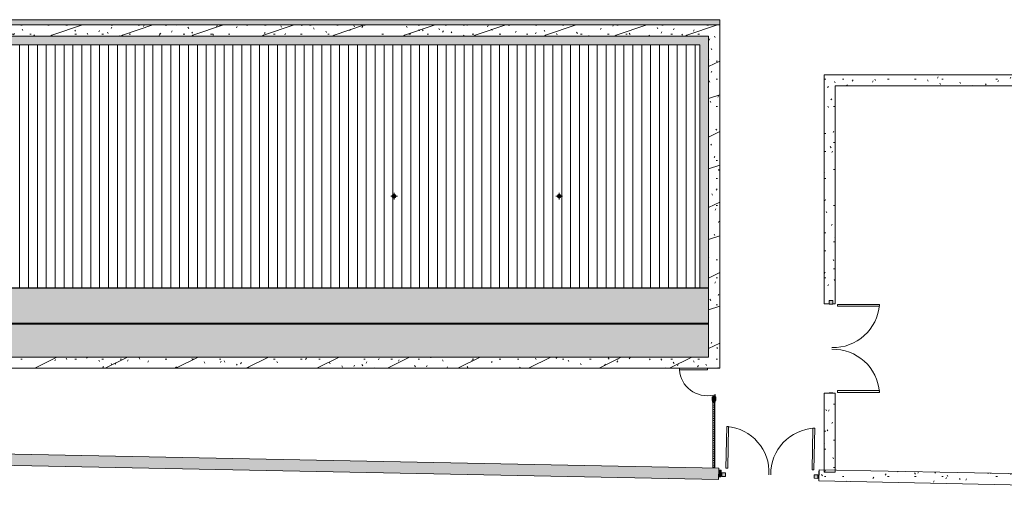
# Model space of a CAD drawing. Header units: millimetres. Extents: x 992 to 119315, y -26483 to 33271.
# Tile 17 of 110: x 65002 to 87159, y -26052 to -15523. Entities that reach past the tile are written whole.
import ezdxf

# ---------------------------------------------------------------- set-up
doc = ezdxf.new("R2010")
doc.units = ezdxf.units.MM
for name, color, linetype, lineweight in [('A-DETL-MBND', 5, 'Continuous', 9), ('A-DOOR', 31, 'Continuous', 9), ('A-GLAZ-CURT', 52, 'Continuous', 9), ('A-GLAZ-CWMG', 51, 'Continuous', 9), ('A-ROOF', 132, 'Continuous', 9), ('A-WALL', 113, 'Continuous', 18), ('P-PIPE', 3, 'Continuous', 9)]:
    doc.layers.add(name, color=color, linetype=linetype, lineweight=lineweight)
pattern_1 = [(0, (0, 0), (812.8, 203.2), [33.528, -576.072, 33.528, -576.072, -3251.2]), (0, (0, 0), (812.8, 203.2), [-1219.2, 33.528, -1185.672, 33.528, -576.072, -1422.4]), (0, (0, 0), (812.8, 203.2), [-3048, 33.528, -372.872, 33.528, -982.472]), (120, (304.8, 101.6), (-582.37636, 602.30545), [33.528, -576.072, 33.528, -576.072, -3251.2]), (120, (304.8, 101.6), (-582.37636, 602.30545), [-1219.2, 33.528, -1185.672, 33.528, -576.072, -1422.4]), (120, (304.8, 101.6), (-582.37636, 602.30545), [-3048, 33.528, -372.872, 33.528, -982.472]), (240, (406.4, 508), (-230.42364, -805.50545), [33.528, -576.072, 33.528, -576.072, -3251.2]), (240, (406.4, 508), (-230.42364, -805.50545), [-1219.2, 33.528, -1185.672, 33.528, -576.072, -1422.4]), (240, (406.4, 508), (-230.42364, -805.50545), [-3048, 33.528, -372.872, 33.528, -982.472])]

# ---------------------------------------------------------------- blocks, each defined once
blk = doc.blocks.new('ESG_Serie Normal_Terminal de Ventilacao - Standard-V18-PLANTA DE CAIMENTO DE PISOS - COBERTURA')
at = {"layer": 'A-DETL-MBND'}
h = blk.add_hatch(color=50, dxfattribs=at)
h.paths.add_polyline_path([(-17179, -19539), (-17165, -19536), (-17154, -19530), (-17146, -19523), (-17140, -19514), (-17137, -19506), (-17136, -19496), (-17139, -19481), (-17144, -19471), (-17152, -19462), (-17161, -19457), (-17172, -19453), (-17181, -19453), (-17194, -19455), (-17204, -19461), (-17212, -19468), (-17218, -19477), (-17221, -19486), (-17222, -19496), (-17219, -19510), (-17214, -19520), (-17206, -19529), (-17197, -19534), (-17189, -19537), (-17179, -19539)])
h.paths.add_polyline_path([(-17179, -19537), (-17193, -19534), (-17203, -19529), (-17211, -19522), (-17217, -19513), (-17219, -19505), (-17221, -19494), (-17218, -19481), (-17213, -19471), (-17205, -19464), (-17197, -19458), (-17188, -19455), (-17178, -19454), (-17165, -19457), (-17155, -19462), (-17147, -19469), (-17142, -19478), (-17139, -19486), (-17138, -19497), (-17140, -19510), (-17146, -19520), (-17153, -19528), (-17162, -19533), (-17170, -19536), (-17179, -19537)])
h = blk.add_hatch(color=50, dxfattribs=at)
h.paths.add_polyline_path([(-17179, -19537), (-17165, -19534), (-17155, -19529), (-17147, -19522), (-17142, -19513), (-17139, -19505), (-17138, -19494), (-17140, -19481), (-17146, -19471), (-17153, -19464), (-17162, -19458), (-17172, -19455), (-17181, -19454), (-17193, -19457), (-17203, -19462), (-17211, -19469), (-17217, -19478), (-17220, -19489), (-17221, -19497), (-17218, -19510), (-17213, -19520), (-17205, -19528), (-17197, -19533), (-17188, -19536), (-17179, -19537)])
h.paths.add_polyline_path([(-17179, -19536), (-17193, -19533), (-17202, -19528), (-17210, -19521), (-17216, -19512), (-17218, -19505), (-17219, -19492), (-17216, -19482), (-17211, -19472), (-17206, -19466), (-17196, -19459), (-17186, -19456), (-17178, -19456), (-17165, -19458), (-17156, -19463), (-17149, -19470), (-17143, -19479), (-17140, -19486), (-17139, -19499), (-17142, -19510), (-17147, -19519), (-17153, -19525), (-17163, -19532), (-17172, -19535), (-17179, -19536)])
h = blk.add_hatch(color=50, dxfattribs=at)
h.paths.add_polyline_path([(-17179, -19536), (-17165, -19533), (-17155, -19528), (-17149, -19521), (-17143, -19512), (-17140, -19505), (-17139, -19492), (-17142, -19482), (-17147, -19472), (-17154, -19465), (-17163, -19459), (-17172, -19456), (-17181, -19456), (-17193, -19458), (-17203, -19464), (-17210, -19470), (-17215, -19479), (-17218, -19488), (-17219, -19499), (-17216, -19510), (-17211, -19519), (-17206, -19525), (-17196, -19532), (-17187, -19535), (-17179, -19536)])
h.paths.add_polyline_path([(-17179, -19534), (-17192, -19532), (-17202, -19527), (-17209, -19519), (-17214, -19512), (-17217, -19504), (-17217, -19492), (-17215, -19481), (-17210, -19473), (-17206, -19468), (-17195, -19461), (-17185, -19458), (-17178, -19457), (-17166, -19459), (-17157, -19465), (-17149, -19472), (-17144, -19480), (-17142, -19487), (-17141, -19500), (-17143, -19510), (-17148, -19518), (-17153, -19524), (-17163, -19531), (-17173, -19533), (-17179, -19534)])
h = blk.add_hatch(color=50, dxfattribs=at)
h.paths.add_polyline_path([(-17146, -19515), (-17142, -19504), (-17141, -19492), (-17143, -19481), (-17146, -19477), (-17146, -19478), (-17142, -19490), (-17142, -19500), (-17145, -19509), (-17146, -19514)])
h.paths.add_polyline_path([(-17179, -19534), (-17166, -19532), (-17157, -19527), (-17149, -19519), (-17147, -19515), (-17148, -19516), (-17156, -19524), (-17164, -19530), (-17174, -19532), (-17179, -19533)])
h.paths.add_polyline_path([(-17213, -19515), (-17212, -19513), (-17216, -19501), (-17216, -19491), (-17213, -19482), (-17212, -19477), (-17213, -19477), (-17217, -19487), (-17217, -19500), (-17215, -19510), (-17213, -19514)])
h.paths.add_polyline_path([(-17179, -19534), (-17181, -19533), (-17193, -19530), (-17201, -19525), (-17208, -19518), (-17211, -19515), (-17212, -19516), (-17204, -19525), (-17195, -19531), (-17185, -19533), (-17180, -19534)])
h.paths.add_polyline_path([(-17147, -19476), (-17146, -19475), (-17154, -19467), (-17163, -19461), (-17173, -19458), (-17179, -19458), (-17178, -19458), (-17166, -19461), (-17157, -19466), (-17150, -19473), (-17147, -19476)])
h.paths.add_polyline_path([(-17211, -19476), (-17202, -19467), (-17194, -19462), (-17184, -19459), (-17179, -19457), (-17180, -19457), (-17193, -19460), (-17202, -19465), (-17209, -19472), (-17211, -19476)])
for points in [[(-17179, -19533), (-17179, -19458), (-17190, -19460), (-17199, -19464), (-17208, -19472), (-17212, -19478), (-17216, -19490), (-17216, -19496), (-17215, -19506), (-17209, -19518), (-17206, -19522), (-17197, -19528), (-17188, -19532), (-17179, -19533)], [(-17179, -19533), (-17169, -19532), (-17159, -19527), (-17151, -19519), (-17146, -19513), (-17142, -19501), (-17142, -19496), (-17143, -19485), (-17148, -19475), (-17153, -19469), (-17161, -19463), (-17170, -19459), (-17179, -19459), (-17179, -19532)]]:
    blk.add_hatch(color=50, dxfattribs=at).paths.add_polyline_path(points)
at = {"layer": 'A-DETL-MBND', "color": 253}
for radius, start, end in [(43.5, 90, 270), (43.1, 90, 270), (42, 90, 270), (41.7, 90, 270), (40.4, 90, 270), (40.1, 90, 270), (38.9, 90, 270), (38.6, 90, 270), (37.4, 90, 270), (43.5, 270, 90), (43.1, 270, 90), (42, 270, 90), (41.7, 270, 90), (40.4, 270, 90), (40.1, 270, 90), (38.9, 270, 90), (38.6, 270, 90), (37.4, 270, 90)]:
    blk.add_arc((-17179, -19496), radius, start, end, dxfattribs=at)
blk = doc.blocks.new('BE-PMSa-MOD-ESG-ESCOLA-EX-000-R_rvt-1-PLANTA DE CAIMENTO DE PISOS - COBERTURA')
at = {"layer": 'A-DETL-MBND', "color": 253}
for p, q in [((-17254, -19496), (-17222, -19496)), ((-17179, -19452), (-17179, -19421)), ((-17136, -19496), (-17104, -19496)), ((-13539, -19496), (-13507, -19496)), ((-13464, -19452), (-13464, -19421)), ((-13421, -19496), (-13389, -19496)), ((-17179, -19571), (-17179, -19539)), ((-13464, -19571), (-13464, -19539))]:
    blk.add_line(p, q, dxfattribs=at)
at = {"layer": 'P-PIPE', "color": 21, "lineweight": 9}
blk.add_blockref('ESG_Serie Normal_Terminal de Ventilacao - Standard-V18-PLANTA DE CAIMENTO DE PISOS - COBERTURA', (0, 0), dxfattribs=at)
at = {"layer": 'P-PIPE', "color": 21, "lineweight": 9, "xscale": 0.9999999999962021, "yscale": 0.9999999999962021}
blk.add_blockref('ESG_Serie Normal_Terminal de Ventilacao - Standard-V18-PLANTA DE CAIMENTO DE PISOS - COBERTURA', (3715, 0), dxfattribs=at)
blk = doc.blocks.new('NBS_Betafence_CrbStlGts_RobustaNylofor3D_DoubleSwingGate - RobustaNylofor3D_DoubleSwingGate_2400x1730mm-3531794-PLANTA DE CAIMENTO DE PISOS - COBERTURA')
at = {"layer": 'A-DETL-MBND', "lineweight": 5}
h = blk.add_hatch(color=107, dxfattribs=at)
h.paths.add_polyline_path([(1080, -40), (1080, 40), (1000, 40), (1000, -40)])
h.paths.add_polyline_path([(-1000, -40), (-1000, 40), (-1080, 40), (-1080, -40)])
at = {"layer": 'A-DETL-MBND', "color": 250, "lineweight": 5}
for p, q in [((-990, 150), (-990, 1090)), ((-990, 1090), (-950, 1090)), ((-950, 1090), (-950, 150)), ((990, 1090), (950, 1090)), ((950, 1090), (950, 150)), ((990, 150), (990, 1090)), ((-1080, 40), (-1000, 40)), ((-1080, -40), (-1080, 40)), ((-1000, 40), (-1000, -40)), ((-950, 150), (-990, 150)), ((950, 150), (990, 150)), ((1000, 40), (1080, 40)), ((1000, -40), (1000, 40)), ((1080, 40), (1080, -40)), ((-1000, -40), (-1080, -40)), ((1080, -40), (1000, -40))]:
    blk.add_line(p, q, dxfattribs=at)
for centre, start, end in [((-1059, 52), 358.2189, 86.1684), ((1059, 52), 93.8316, 181.7811)]:
    blk.add_arc(centre, 1040, start, end, dxfattribs=at)
blk = doc.blocks.new('NBS_BetafenceLimited_CrbStlGts_Robusta_Single - Robusta Single Leaf 2-3781745-PLANTA DE CAIMENTO DE PISOS - COBERTURA')
at = {"layer": 'A-DETL-MBND', "lineweight": 5}
for points in [[(-410, 28), (-410, -40), (-330, -40), (-330, 40), (-410, 40), (-410, 30)], [(-330, 20), (-330, -29), (-276, -29), (-276, -20), (-305, -19), (-305, 20)]]:
    blk.add_hatch(color=107, dxfattribs=at).paths.add_polyline_path(points)
at = {"layer": 'A-DETL-MBND', "color": 250, "lineweight": 5}
for p, q in [((282, 778), (282, 148)), ((320, 778), (282, 778)), ((-330, 40), (-410, 40)), ((-410, 40), (-410, 30)), ((-330, -40), (-330, 40)), ((-305, 20), (-330, 20)), ((-305, -20), (-305, 20)), ((282, 148), (320, 148)), ((-410, -30), (-410, -40)), ((-410, -40), (-330, -40)), ((-330, -29), (-276, -29)), ((-276, -20), (-305, -20)), ((-276, -29), (-276, -20))]:
    blk.add_line(p, q, dxfattribs=at)
blk.add_arc((327, 150), 630, 94.0533, 191.8691, dxfattribs=at)
blk = doc.blocks.new('NBS_Betafence_CrbStlGts_RobustaNylofor3D_DoubleSwingGate - RobustaNylofor3D_DoubleSwingGate_2400x1730mm-V19-PLANTA DE CAIMENTO DE PISOS - COBERTURA')
at = {"layer": 'A-DETL-MBND', "lineweight": 5}
h = blk.add_hatch(color=107, dxfattribs=at)
h.paths.add_polyline_path([(1010, -30), (1010, 40), (1000, 40), (1000, -40), (1010, -40)])
h.paths.add_polyline_path([(-1000, 40), (-1080, 40), (-1080, -40), (-1000, -40)])
at = {"layer": 'A-DETL-MBND', "color": 250, "lineweight": 5}
for p, q in [((-990, 150), (-990, 1090)), ((-990, 1090), (-950, 1090)), ((-950, 1090), (-950, 150)), ((990, 1090), (950, 1090)), ((950, 1090), (950, 150)), ((990, 150), (990, 1090)), ((-1080, 40), (-1000, 40)), ((-1080, -40), (-1080, 40)), ((-1000, 40), (-1000, -40)), ((-950, 150), (-990, 150)), ((950, 150), (990, 150)), ((1000, 40), (1010, 40)), ((1000, -40), (1000, 40)), ((-1000, -40), (-1080, -40)), ((1010, -40), (1000, -40))]:
    blk.add_line(p, q, dxfattribs=at)
for centre, start, end in [((-1059, 52), 358.2189, 86.1684), ((1059, 52), 93.8316, 181.7811)]:
    blk.add_arc(centre, 1040, start, end, dxfattribs=at)
blk = doc.blocks.new('CHAPIM2 - CHAPIM-5294395-PLANTA DE CAIMENTO DE PISOS - COBERTURA')
at = {"layer": 'A-DETL-MBND', "lineweight": 5}
h = blk.add_hatch(dxfattribs=at)
h.set_pattern_fill('FP_17', color=71, style=0, pattern_type=2)
h.set_pattern_definition(pattern_1)
h.paths.add_polyline_path([(-10972, -23368), (-9850, -23368), (-9850, -15643), (-26358, -15643), (-26358, -15893), (-10100, -15893), (-10100, -23118), (-26358, -23118), (-26358, -23368), (-11993, -23368)])
h = blk.add_hatch(dxfattribs=at)
h.set_pattern_fill('FP_12', color=71, style=0, pattern_type=2)
h.set_pattern_definition([(216.87, (635, 1587.5), (4762.4943, 3175.0085), [793.75, -7143.75]), (206.565, (1587.5, 1111.25), (-1587.501, -1587.499), [1774.88, -1774.88]), (198.435, (1587.5, 317.5), (-3174.9975, -1587.503), [1004.024, -4016.09])])
h.paths.add_polyline_path([(-10972, -23368), (-9850, -23368), (-9850, -15643), (-26358, -15643), (-26358, -15893), (-10100, -15893), (-10100, -23118), (-26358, -23118), (-26358, -23368), (-11993, -23368)])
at = {"layer": 'A-DETL-MBND', "color": 250, "lineweight": 5}
for p, q in [((-26358, -15643), (-9850, -15643)), ((-9850, -15643), (-9850, -23368)), ((-10100, -15893), (-26358, -15893)), ((-10100, -23118), (-10100, -15893)), ((-26358, -23118), (-10100, -23118)), ((-9850, -23368), (-26358, -23368))]:
    blk.add_line(p, q, dxfattribs=at)
blk = doc.blocks.new('CHAPIM11 - CHAPIM-5294616-PLANTA DE CAIMENTO DE PISOS - COBERTURA')
at = {"layer": 'A-DETL-MBND', "lineweight": 5}
h = blk.add_hatch(dxfattribs=at)
h.set_pattern_fill('FP_1', color=53, style=0, pattern_type=2)
h.set_pattern_definition(pattern_1)
h.paths.add_polyline_path([(-7388, -21918), (-7388, -21845), (-7308, -21845), (-7308, -21918), (-7253, -21918), (-7253, -17013), (-33, -17013), (-33, -16956), (2757, -16956), (2757, -17013), (3776, -17013), (3776, -16763), (-7503, -16763), (-7503, -21918)])
at = {"layer": 'A-DETL-MBND', "color": 250, "lineweight": 5}
for p, q in [((-7503, -16763), (3776, -16763)), ((-7503, -16763), (-7503, -21918)), ((-7253, -17013), (-7253, -21918)), ((-33, -17013), (-7253, -17013)), ((3776, -17013), (2757, -17013)), ((-7388, -21918), (-7503, -21918)), ((-7253, -21918), (-7308, -21918))]:
    blk.add_line(p, q, dxfattribs=at)
blk = doc.blocks.new('CHAPIM12 - CHAPIM-5294647-PLANTA DE CAIMENTO DE PISOS - COBERTURA')
at = {"layer": 'A-DETL-MBND', "lineweight": 5}
h = blk.add_hatch(dxfattribs=at)
h.set_pattern_fill('FP_14', color=53, style=0, pattern_type=2)
h.set_pattern_definition(pattern_1)
h.paths.add_polyline_path([(-382, -26052), (-382, -26038), (-410, -26037), (-410, -25801), (-7616, -25657), (-7621, -25907), (-410, -26051)])
at = {"layer": 'A-DETL-MBND', "color": 250, "lineweight": 5}
for p, q in [((-7621, -25907), (-7616, -25657)), ((-7616, -25657), (-410, -25801)), ((-382, -26052), (-7621, -25907)), ((-382, -26038), (-382, -26052))]:
    blk.add_line(p, q, dxfattribs=at)
blk = doc.blocks.new('CHAPIM16 - CHAPIM-5294768-PLANTA DE CAIMENTO DE PISOS - COBERTURA')
at = {"layer": 'A-DETL-MBND', "lineweight": 5}
h = blk.add_hatch(dxfattribs=at)
h.set_pattern_fill('FP_1', color=53, style=0, pattern_type=2)
h.set_pattern_definition(pattern_1)
h.paths.add_polyline_path([(-7253, -25665), (-7253, -23934), (-7503, -23934), (-7503, -25660)])
at = {"layer": 'A-DETL-MBND', "color": 250, "lineweight": 5}
for p, q in [((-7503, -23934), (-7253, -23934)), ((-7503, -23934), (-7503, -25714)), ((-7253, -23934), (-7253, -25714)), ((-7253, -25714), (-7503, -25714))]:
    blk.add_line(p, q, dxfattribs=at)
blk = doc.blocks.new('CHAPIM17 - CHAPIM-5294798-PLANTA DE CAIMENTO DE PISOS - COBERTURA')
at = {"layer": 'A-DETL-MBND', "lineweight": 5}
h = blk.add_hatch(dxfattribs=at)
h.set_pattern_fill('FP_14', color=53, style=0, pattern_type=2)
h.set_pattern_definition(pattern_1)
h.paths.add_polyline_path([(-9877, -25872), (-9872, -25622), (-62800, -24568), (-62805, -24818), (-9950, -25870)])
at = {"layer": 'A-DETL-MBND', "color": 250, "lineweight": 5}
for p, q in [((-62805, -24818), (-62800, -24568)), ((-62800, -24568), (-9872, -25622)), ((-9877, -25872), (-62805, -24818)), ((-9872, -25622), (-9877, -25872))]:
    blk.add_line(p, q, dxfattribs=at)
blk = doc.blocks.new('Painel de gradil - Painel de gradil-5668049-PLANTA DE CAIMENTO DE PISOS - COBERTURA')
at = {"layer": 'A-DETL-MBND', "lineweight": 5}
h = blk.add_hatch(dxfattribs=at)
h.set_pattern_fill('FP_20', color=71, style=0, pattern_type=2)
h.set_pattern_definition([(180, (0, 609.6), (2e-14, -200), []), (270, (0, 609.6), (50, 3e-15), [])])
h.paths.add_polyline_path([(739, 0), (-763, 0), (-763, -5), (739, -5)])
h = blk.add_hatch(dxfattribs=at)
h.set_pattern_fill('FP_24', color=71, style=0, pattern_type=2)
h.set_pattern_definition([(0, (0, -910.81), (0, 141.421), []), (90, (0, -910.81), (-50, 3e-15), [])])
h.paths.add_polyline_path([(739, -5), (-743, -5), (-743, -47), (738, -47)])
at = {"layer": 'A-DETL-MBND', "color": 250, "lineweight": 5}
for p, q in [((739, 0), (-763, 0)), ((-763, 0), (-763, -5)), ((-763, -5), (739, -5)), ((-743, -47), (738, -47))]:
    blk.add_line(p, q, dxfattribs=at)
blk = doc.blocks.new('Montante retangular - montante retangular 60x40mm metal-5668052-PLANTA DE CAIMENTO DE PISOS - COBERTURA')
at = {"layer": 'A-DETL-MBND', "lineweight": 5}
blk.add_hatch(color=107, dxfattribs=at).paths.add_polyline_path([(-40, 5), (-20, 5), (-20, 0), (-40, 0), (-40, -11), (0, -11), (0, 49), (-40, 49), (-40, 47)])
at = {"layer": 'A-DETL-MBND', "color": 250, "lineweight": 5}
for p, q in [((-40, 49), (-40, -11)), ((0, 49), (-40, 49)), ((0, -11), (0, 49)), ((-40, -11), (0, -11))]:
    blk.add_line(p, q, dxfattribs=at)
blk = doc.blocks.new('FX_PREENCHIMENTO61 - FX_PREENCHIMENTO-6012082-PLANTA DE CAIMENTO DE PISOS - COBERTURA')
at = {"layer": 'A-DETL-MBND', "lineweight": 5}
h = blk.add_hatch(dxfattribs=at)
h.set_pattern_fill('FP_122', color=71, style=0, pattern_type=2)
h.set_pattern_definition([(180, (-5693.02, 50224.1), (-406.4, -101.6), [33.528, -271.272, 33.528, -1896.872]), (180, (-5693.02, 50224.1), (-406.4, -101.6), [-338.328, -271.272, 33.528, -576.072, -1016]), (180, (-5693.02, 50224.1), (-406.4, -101.6), [-1219.2, 33.528, -271.272, 33.528, -677.672]), (180, (-5693.02, 50224.1), (-406.4, -101.6), [-1557.528, -169.672, 33.528, -474.472]), (300, (-5845.41, 50173.3), (291.18818, -301.15272), [33.528, -271.272, 33.528, -1896.872]), (300, (-5845.41, 50173.3), (291.18818, -301.15272), [-338.328, -271.272, 33.528, -576.072, -1016]), (300, (-5845.41, 50173.3), (291.18818, -301.15272), [-1219.2, 33.528, -271.272, 33.528, -677.672]), (300, (-5845.41, 50173.3), (291.18818, -301.15272), [-1557.528, -169.672, 33.528, -474.472]), (60, (-5896.22, 49970.1), (115.21182, 402.75272), [33.528, -271.272, 33.528, -271.272, -1625.6]), (60, (-5896.22, 49970.1), (115.21182, 402.75272), [-609.6, 33.528, -576.072, 33.528, -271.272, -711.2]), (60, (-5896.22, 49970.1), (115.21182, 402.75272), [-1524, 33.528, -169.672, 33.528, -474.472])])
h.paths.add_polyline_path([(10388, 65867), (4157, 65867), (4157, 65748), (20665, 65748), (20665, 65867), (12431, 65867)])
at = {"layer": 'A-DETL-MBND', "color": 250, "lineweight": 5}
for p, q in [((4157, 65748), (4157, 65867)), ((20665, 65748), (4157, 65748))]:
    blk.add_line(p, q, dxfattribs=at)
blk = doc.blocks.new('BE-PMSa-MOD-ARQ-ESCOLA-EX-000-R_0056_rvt-1-PLANTA DE CAIMENTO DE PISOS - COBERTURA')
at = {"layer": 'A-DETL-MBND', "lineweight": 5}
h = blk.add_hatch(dxfattribs=at)
h.set_pattern_fill('FP_13', color=71, style=0, pattern_type=2)
h.set_pattern_definition([(90, (0, -38729.67), (-200, 1e-14), [])])
h.paths.add_polyline_path([(-26357, -21563), (-10295, -21563), (-10295, -16087), (-26358, -16087), (-26357, -21198)])
h.paths.add_polyline_path([(-13464, -19539), (-13479, -19536), (-13489, -19530), (-13497, -19523), (-13503, -19514), (-13506, -19505), (-13507, -19496), (-13504, -19481), (-13499, -19471), (-13491, -19462), (-13482, -19457), (-13474, -19454), (-13463, -19453), (-13450, -19455), (-13439, -19461), (-13431, -19468), (-13425, -19477), (-13422, -19486), (-13421, -19496), (-13424, -19510), (-13429, -19520), (-13437, -19529), (-13446, -19534), (-13454, -19537), (-13463, -19538)])
h.paths.add_polyline_path([(-17179, -19539), (-17194, -19536), (-17204, -19530), (-17212, -19523), (-17218, -19514), (-17221, -19505), (-17222, -19496), (-17219, -19481), (-17214, -19471), (-17206, -19462), (-17197, -19457), (-17189, -19454), (-17178, -19453), (-17165, -19455), (-17154, -19461), (-17146, -19468), (-17140, -19477), (-17137, -19486), (-17136, -19497), (-17139, -19510), (-17144, -19520), (-17152, -19529), (-17161, -19534), (-17169, -19537), (-17178, -19538)])
for color, points in [(9, [(-10295, -21568), (-10100, -21568), (-10100, -21563), (-26358, -21563), (-26357, -21568), (-10295, -21568)]), (9, [(-10100, -22378), (-10100, -22358), (-26358, -22358), (-26358, -22378), (-10205, -22378)]), (9, [(-26358, -23118), (-10100, -23118), (-10100, -22378), (-26358, -22378), (-26358, -23112)]), (10, [(-9824, -25817), (-9821, -25667), (-9873, -25667), (-9876, -25816), (-9872, -25816)]), (10, [(-7619, -25836), (-7616, -25686), (-7621, -25686), (-7624, -25836), (-7621, -25836)])]:
    blk.add_hatch(color=color, dxfattribs=at).paths.add_polyline_path(points)
h = blk.add_hatch(color=9, dxfattribs=at)
h.paths.add_polyline_path([(-26298, -21877), (-26298, -21933), (-26293, -21933), (-26293, -21877)])
h.paths.add_polyline_path([(-26298, -21869), (-26298, -21877), (-26293, -21877), (-26293, -21869)])
h.paths.add_polyline_path([(-26358, -22358), (-10100, -22358), (-10100, -21568), (-26358, -21568), (-26358, -21882), (-26349, -21876), (-26313, -21938), (-26308, -21936), (-26344, -21873), (-26324, -21866), (-26298, -21862), (-26298, -21869), (-26293, -21869), (-26293, -21861), (-26248, -21873), (-26246, -21873), (-26282, -21936), (-26278, -21938), (-26242, -21876), (-26226, -21889), (-26208, -21910), (-26271, -21946), (-26268, -21950), (-26205, -21914), (-26197, -21939), (-26195, -21948), (-26193, -21960), (-26265, -21960), (-26265, -21965), (-26193, -21965), (-26197, -21986), (-26207, -22011), (-26268, -21976), (-26270, -21981), (-26208, -22016), (-26239, -22048), (-26242, -22050), (-26278, -21988), (-26283, -21990), (-26246, -22053), (-26266, -22060), (-26293, -22064), (-26293, -21993), (-26298, -21993), (-26298, -22065), (-26343, -22053), (-26344, -22053), (-26308, -21990), (-26313, -21988), (-26349, -22050), (-26358, -22043), (-26358, -22346)])
h.paths.add_polyline_path([(-26358, -22002), (-26320, -21980), (-26323, -21976), (-26358, -21996), (-26358, -21998)])
h.paths.add_polyline_path([(-26295, -21973), (-26290, -21972), (-26287, -21968), (-26285, -21963), (-26287, -21958), (-26290, -21954), (-26295, -21953), (-26300, -21954), (-26304, -21958), (-26305, -21963), (-26304, -21968), (-26300, -21972), (-26298, -21973)])
h.paths.add_polyline_path([(-26325, -21965), (-26325, -21960), (-26358, -21961), (-26357, -21965), (-26325, -21965)])
h.paths.add_polyline_path([(-26323, -21950), (-26321, -21945), (-26358, -21924), (-26358, -21930), (-26324, -21949)])
at = {"layer": 'A-DETL-MBND', "color": 250, "lineweight": 5}
for p, q in [((-26358, -21568), (-10100, -21568)), ((-26357, -21563), (-10295, -21563)), ((-10100, -22358), (-26358, -22358)), ((-10100, -22378), (-26358, -22378)), ((-9873, -25666), (-9821, -25667)), ((-9824, -25817), (-9821, -25667)), ((-7624, -25836), (-7621, -25686)), ((-7621, -25686), (-7616, -25686)), ((-9824, -25817), (-9876, -25816)), ((-7619, -25836), (-7624, -25836))]:
    blk.add_line(p, q, dxfattribs=at)
at = {"layer": 'A-DOOR', "color": 250, "lineweight": 5}
for name, p, rotation in [('NBS_Betafence_CrbStlGts_RobustaNylofor3D_DoubleSwingGate - RobustaNylofor3D_DoubleSwingGate_2400x1730mm-V19-PLANTA DE CAIMENTO DE PISOS - COBERTURA', (-7348, -22925), 270.0000000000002), ('NBS_BetafenceLimited_CrbStlGts_Robusta_Single - Robusta Single Leaf 2-3781745-PLANTA DE CAIMENTO DE PISOS - COBERTURA', (-9980, -23688), 89.99999999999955), ('NBS_Betafence_CrbStlGts_RobustaNylofor3D_DoubleSwingGate - RobustaNylofor3D_DoubleSwingGate_2400x1730mm-3531794-PLANTA DE CAIMENTO DE PISOS - COBERTURA', (-8723, -25789), 358.8596902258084)]:
    blk.add_blockref(name, p, dxfattribs=dict(at, rotation=rotation))
at = {"layer": 'A-GLAZ-CURT', "color": 250, "lineweight": 5, "rotation": 269.9999999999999}
blk.add_blockref('Painel de gradil - Painel de gradil-5668049-PLANTA DE CAIMENTO DE PISOS - COBERTURA', (-9961, -24881), dxfattribs=at)
at = {"layer": 'A-GLAZ-CWMG', "color": 250, "lineweight": 5, "rotation": 89.99999999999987}
blk.add_blockref('Montante retangular - montante retangular 60x40mm metal-5668052-PLANTA DE CAIMENTO DE PISOS - COBERTURA', (-9961, -24098), dxfattribs=at)
at = {"layer": 'A-ROOF', "color": 250, "lineweight": 5}
for name in ['CHAPIM2 - CHAPIM-5294395-PLANTA DE CAIMENTO DE PISOS - COBERTURA', 'CHAPIM11 - CHAPIM-5294616-PLANTA DE CAIMENTO DE PISOS - COBERTURA', 'CHAPIM16 - CHAPIM-5294768-PLANTA DE CAIMENTO DE PISOS - COBERTURA', 'CHAPIM17 - CHAPIM-5294798-PLANTA DE CAIMENTO DE PISOS - COBERTURA', 'CHAPIM12 - CHAPIM-5294647-PLANTA DE CAIMENTO DE PISOS - COBERTURA']:
    blk.add_blockref(name, (0, 0), dxfattribs=at)
at = {"layer": 'A-WALL', "color": 250, "lineweight": 5, "rotation": 180}
blk.add_blockref('FX_PREENCHIMENTO61 - FX_PREENCHIMENTO-6012082-PLANTA DE CAIMENTO DE PISOS - COBERTURA', (-5693, 50224), dxfattribs=at)

msp = doc.modelspace()

# ---------------------------------------------------------------- hatches: boundary and pattern name
at = {"layer": 'A-DETL-MBND', "lineweight": 5}
msp.add_hatch(color=9, dxfattribs=at).paths.add_polyline_path([(80310, -21563), (80505, -21563), (80505, -15893), (64247, -15893), (64247, -16087), (80310, -16088), (80310, -20815)])

# ---------------------------------------------------------------- linework, layer by layer
at = {"layer": 'A-DETL-MBND'}
for p, q in [((64247, -16087), (80310, -16087)), ((80310, -16087), (80310, -21563)), ((80310, -21563), (80505, -21563))]:
    msp.add_line(p, q, dxfattribs=at)

# ---------------------------------------------------------------- block references
at = {"lineweight": 5}
for name in ['BE-PMSa-MOD-ARQ-ESCOLA-EX-000-R_0056_rvt-1-PLANTA DE CAIMENTO DE PISOS - COBERTURA', 'BE-PMSa-MOD-ESG-ESCOLA-EX-000-R_rvt-1-PLANTA DE CAIMENTO DE PISOS - COBERTURA']:
    msp.add_blockref(name, (90605, 0), dxfattribs=at)

doc.saveas('drawing.dxf')
